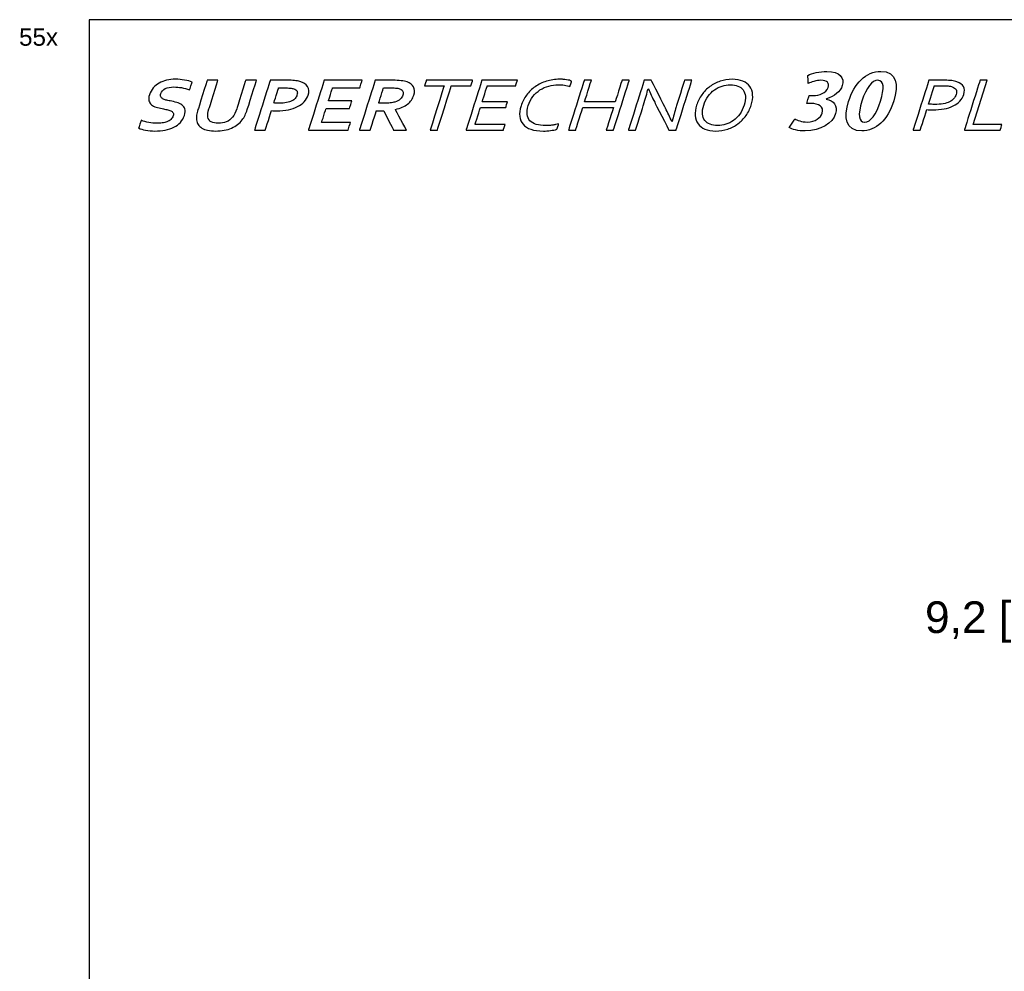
# Model space of a CAD drawing. Header units: inches. Extents: x 15 to 16771, y 14 to 21555.
# Tile 15 of 20: x 15 to 5990, y 15780 to 21555. Entities that reach past the tile are written whole.
import ezdxf

# ---------------------------------------------------------------- set-up
doc = ezdxf.new("R2010")
doc.units = ezdxf.units.IN
doc.header["$MEASUREMENT"] = 0
doc.layers.add('AM_5', color=3, linetype='Continuous', lineweight=25)
doc.layers.add('Layer 1', color=7, linetype='Continuous')
doc.styles.add('Razítko-měřítko', font='isocpeur.ttf')
doc.styles.get("Standard").update_dxf_attribs({"font": 'arial.ttf'})

msp = doc.modelspace()

# ---------------------------------------------------------------- linework, layer by layer
msp.add_lwpolyline([(16771.081, 10004.857), (16771.081, 21554.857), (436.081, 21554.857), (436.081, 10004.857)], close=True)
at = {"layer": 'Layer 1', "color": 253}
for points, knots in [([(4799.657, 21167.805), (4818.111, 21176.228), (4849.257, 21186.889), (4877.578, 21186.889), (4877.578, 21186.889), (4915.723, 21186.889), (4929.072, 21168.735), (4921.286, 21144.01), (4921.286, 21144.01), (4910.582, 21110.012), (4864.336, 21094.639), (4832.197, 21094.639), (4832.197, 21094.639), (4832.197, 21094.639), (4806.049, 21094.639), (4806.049, 21094.639), (4806.049, 21094.639), (4806.049, 21094.639), (4790.87, 21046.427), (4790.87, 21046.427), (4790.87, 21046.427), (4790.87, 21046.427), (4818.648, 21046.427), (4818.648, 21046.427), (4818.648, 21046.427), (4862.777, 21046.427), (4897.255, 21027.887), (4884.849, 20988.483), (4884.849, 20988.483), (4875.805, 20959.748), (4843.108, 20933.786), (4793.537, 20933.786), (4793.537, 20933.786), (4761.934, 20933.786), (4732.061, 20944.447), (4719.441, 20952.791), (4719.441, 20952.791), (4719.441, 20952.791), (4685.114, 20900.867), (4685.114, 20900.867), (4685.114, 20900.867), (4702.16, 20889.277), (4738.325, 20879.546), (4781.911, 20879.546), (4781.911, 20879.546), (4877.792, 20879.546), (4947.698, 20926.829), (4966.088, 20985.237), (4966.088, 20985.237), (4981.124, 21032.985), (4952.917, 21064.509), (4909.917, 21073.311), (4909.917, 21073.311), (4909.917, 21073.311), (4910.211, 21074.24), (4910.211, 21074.24), (4910.211, 21074.24), (4959.96, 21088.612), (4995.074, 21118.821), (5006.528, 21155.214), (5006.528, 21155.214), (5021.171, 21201.725), (4992.178, 21241.129), (4913.178, 21241.129), (4913.178, 21241.129), (4869.055, 21241.129), (4823.309, 21229.074), (4798.27, 21217.026), (4798.27, 21217.026), (4798.27, 21217.026), (4799.657, 21167.805), (4799.657, 21167.805)], [0, 0, 0, 0, 0.05263158, 0.05263158, 0.05263158, 0.05263159, 0.10526316, 0.10526316, 0.10526316, 0.10526317, 0.15789474, 0.15789474, 0.15789474, 0.15789475, 0.21052632, 0.21052632, 0.21052632, 0.21052633, 0.26315789, 0.26315789, 0.26315789, 0.2631579, 0.31578947, 0.31578947, 0.31578947, 0.31578948, 0.36842105, 0.36842105, 0.36842105, 0.36842106, 0.42105263, 0.42105263, 0.42105263, 0.42105264, 0.47368421, 0.47368421, 0.47368421, 0.47368422, 0.52631579, 0.52631579, 0.52631579, 0.5263158, 0.57894737, 0.57894737, 0.57894737, 0.57894738, 0.63157895, 0.63157895, 0.63157895, 0.63157896, 0.68421053, 0.68421053, 0.68421053, 0.68421054, 0.73684211, 0.73684211, 0.73684211, 0.73684212, 0.78947368, 0.78947368, 0.78947368, 0.78947369, 0.84210526, 0.84210526, 0.84210526, 0.84210527, 0.89473684, 0.89473684, 0.89473684, 0.89473685, 1, 1, 1, 1]), ([(5124.575, 20879.546), (5211.204, 20879.546), (5282.74, 20945.834), (5319.298, 21061.957), (5319.298, 21061.957), (5350.021, 21159.54), (5338.117, 21241.129), (5241.141, 21241.129), (5241.141, 21241.129), (5148.534, 21241.129), (5078.572, 21166.025), (5044.938, 21059.175), (5044.938, 21059.175), (5014.064, 20961.135), (5028.693, 20879.546), (5124.575, 20879.546)], [0, 0, 0, 0, 0.2, 0.2, 0.2, 0.20000001, 0.4, 0.4, 0.4, 0.40000001, 0.6, 0.6, 0.6, 0.60000001, 1, 1, 1, 1]), ([(946.558, 20971.724), (948.968, 20979.367), (948.76, 20985.623), (945.793, 20990.342), (945.793, 20990.342), (942.847, 20995.126), (938.078, 20998.994), (931.393, 21002.004), (931.393, 21002.004), (924.743, 21005.093), (916.957, 21007.488), (908.127, 21009.426), (908.127, 21009.426), (899.261, 21011.27), (889.866, 21013.129), (880.07, 21014.91), (880.07, 21014.91), (867.093, 21017.534), (854.795, 21020.551), (843.376, 21024.098), (843.376, 21024.098), (831.965, 21027.658), (822.441, 21032.599), (814.884, 21038.855), (814.884, 21038.855), (807.319, 21045.119), (802.199, 21053.069), (799.611, 21062.736), (799.611, 21062.736), (796.93, 21072.389), (797.909, 21084.444), (802.478, 21098.965), (802.478, 21098.965), (807.512, 21114.96), (815.162, 21128.866), (825.537, 21140.764), (825.537, 21140.764), (835.797, 21152.59), (847.881, 21162.4), (861.595, 21170.208), (861.595, 21170.208), (875.373, 21177.93), (890.359, 21183.721), (906.84, 21187.589), (906.84, 21187.589), (923.213, 21191.45), (940.895, 21193.381), (959.871, 21193.381), (959.871, 21193.381), (978.847, 21193.381), (997.423, 21191.837), (1015.591, 21188.669), (1015.591, 21188.669), (1033.752, 21185.502), (1048.896, 21181.405), (1061.237, 21176.464), (1061.237, 21176.464), (1061.237, 21176.464), (1046.272, 21128.945), (1046.272, 21128.945), (1046.272, 21128.945), (1029.791, 21135.13), (1013.489, 21139.613), (997.38, 21142.387), (997.38, 21142.387), (981.378, 21145.168), (965.834, 21146.556), (950.941, 21146.556), (950.941, 21146.556), (929.512, 21146.556), (911.938, 21143.238), (898.224, 21136.588), (898.224, 21136.588), (884.51, 21129.946), (875.558, 21119.979), (871.376, 21106.694), (871.376, 21106.694), (868.945, 21098.965), (868.859, 21092.63), (871.09, 21087.611), (871.09, 21087.611), (873.349, 21082.663), (877.139, 21078.573), (882.658, 21075.327), (882.658, 21075.327), (888.171, 21072.081), (894.885, 21069.457), (902.786, 21067.441), (902.786, 21067.441), (910.629, 21065.51), (919.052, 21063.737), (928.054, 21062.035), (928.054, 21062.035), (942.275, 21059.326), (955.617, 21056.165), (968.122, 21052.612), (968.122, 21052.612), (980.735, 21049.137), (991.346, 21044.189), (999.976, 21037.847), (999.976, 21037.847), (1008.491, 21031.441), (1014.354, 21023.247), (1017.322, 21013.058), (1017.322, 21013.058), (1020.282, 21002.855), (1019.259, 20989.792), (1014.268, 20973.962), (1014.268, 20973.962), (1009.142, 20957.66), (1001.148, 20943.517), (990.316, 20931.619), (990.316, 20931.619), (979.491, 20919.722), (966.299, 20909.833), (950.769, 20902.026), (950.769, 20902.026), (935.347, 20894.296), (917.729, 20888.505), (897.924, 20884.723), (897.924, 20884.723), (878.025, 20880.933), (857.104, 20879.081), (834.954, 20879.081), (834.954, 20879.081), (815.613, 20879.081), (797.051, 20880.697), (779.37, 20883.943), (779.37, 20883.943), (761.688, 20887.189), (747.595, 20891.751), (736.999, 20897.621), (736.999, 20897.621), (736.999, 20897.621), (751.742, 20944.447), (751.742, 20944.447), (751.742, 20944.447), (767.315, 20937.954), (782.902, 20933.242), (798.682, 20930.304), (798.682, 20930.304), (814.376, 20927.365), (831.171, 20925.907), (848.875, 20925.907), (848.875, 20925.907), (859.135, 20925.907), (869.517, 20926.593), (879.877, 20928.066), (879.877, 20928.066), (890.216, 20929.453), (899.89, 20931.927), (908.885, 20935.409), (908.885, 20935.409), (917.879, 20938.884), (925.723, 20943.596), (932.43, 20949.623), (932.43, 20949.623), (939.108, 20955.572), (943.784, 20962.908), (946.558, 20971.724)], [0, 0, 0, 0, 0.02439024, 0.02439024, 0.02439024, 0.02439025, 0.04878049, 0.04878049, 0.04878049, 0.0487805, 0.07317073, 0.07317073, 0.07317073, 0.07317074, 0.09756098, 0.09756098, 0.09756098, 0.09756099, 0.12195122, 0.12195122, 0.12195122, 0.12195123, 0.14634146, 0.14634146, 0.14634146, 0.14634147, 0.17073171, 0.17073171, 0.17073171, 0.17073172, 0.19512195, 0.19512195, 0.19512195, 0.19512196, 0.2195122, 0.2195122, 0.2195122, 0.21951221, 0.24390244, 0.24390244, 0.24390244, 0.24390245, 0.26829268, 0.26829268, 0.26829268, 0.26829269, 0.29268293, 0.29268293, 0.29268293, 0.29268294, 0.31707317, 0.31707317, 0.31707317, 0.31707318, 0.34146341, 0.34146341, 0.34146341, 0.34146342, 0.36585366, 0.36585366, 0.36585366, 0.36585367, 0.3902439, 0.3902439, 0.3902439, 0.39024391, 0.41463415, 0.41463415, 0.41463415, 0.41463416, 0.43902439, 0.43902439, 0.43902439, 0.4390244, 0.46341463, 0.46341463, 0.46341463, 0.46341464, 0.48780488, 0.48780488, 0.48780488, 0.48780489, 0.51219512, 0.51219512, 0.51219512, 0.51219513, 0.53658537, 0.53658537, 0.53658537, 0.53658538, 0.56097561, 0.56097561, 0.56097561, 0.56097562, 0.58536585, 0.58536585, 0.58536585, 0.58536586, 0.6097561, 0.6097561, 0.6097561, 0.60975611, 0.63414634, 0.63414634, 0.63414634, 0.63414635, 0.65853659, 0.65853659, 0.65853659, 0.6585366, 0.68292683, 0.68292683, 0.68292683, 0.68292684, 0.70731707, 0.70731707, 0.70731707, 0.70731708, 0.73170732, 0.73170732, 0.73170732, 0.73170733, 0.75609756, 0.75609756, 0.75609756, 0.75609757, 0.7804878, 0.7804878, 0.7804878, 0.78048781, 0.80487805, 0.80487805, 0.80487805, 0.80487806, 0.82926829, 0.82926829, 0.82926829, 0.8292683, 0.85365854, 0.85365854, 0.85365854, 0.85365855, 0.87804878, 0.87804878, 0.87804878, 0.87804879, 0.90243902, 0.90243902, 0.90243902, 0.90243903, 0.92682927, 0.92682927, 0.92682927, 0.92682928, 0.95121951, 0.95121951, 0.95121951, 0.95121952, 1, 1, 1, 1]), ([(1204.587, 20879.081), (1185.976, 20879.081), (1169.659, 20880.626), (1155.746, 20883.722), (1155.746, 20883.722), (1141.824, 20886.803), (1130.163, 20891.286), (1120.639, 20897.085), (1120.639, 20897.085), (1111.108, 20902.876), (1103.629, 20909.984), (1098.267, 20918.328), (1098.267, 20918.328), (1092.911, 20926.679), (1089.551, 20936.181), (1088.042, 20946.684), (1088.042, 20946.684), (1086.812, 20955.186), (1086.941, 20964.531), (1088.514, 20974.734), (1088.514, 20974.734), (1090.03, 20985.008), (1092.804, 20996.441), (1096.794, 21009.111), (1096.794, 21009.111), (1096.794, 21009.111), (1152.914, 21187.353), (1152.914, 21187.353), (1152.914, 21187.353), (1152.914, 21187.353), (1218.294, 21187.353), (1218.294, 21187.353), (1218.294, 21187.353), (1218.294, 21187.353), (1163.754, 21014.13), (1163.754, 21014.13), (1163.754, 21014.13), (1157.018, 20992.73), (1154.737, 20975.971), (1156.932, 20963.916), (1156.932, 20963.916), (1159.506, 20950.467), (1166.27, 20940.814), (1177.296, 20934.858), (1177.296, 20934.858), (1188.314, 20928.917), (1202.621, 20925.907), (1220.146, 20925.907), (1220.146, 20925.907), (1237.67, 20925.907), (1253.872, 20928.917), (1268.637, 20934.858), (1268.637, 20934.858), (1283.402, 20940.814), (1296.257, 20950.467), (1307.297, 20963.916), (1307.297, 20963.916), (1317.085, 20975.971), (1325.358, 20992.73), (1332.093, 21014.13), (1332.093, 21014.13), (1332.093, 21014.13), (1386.633, 21187.353), (1386.633, 21187.353), (1386.633, 21187.353), (1386.633, 21187.353), (1452.006, 21187.353), (1452.006, 21187.353), (1452.006, 21187.353), (1452.006, 21187.353), (1395.893, 21009.111), (1395.893, 21009.111), (1395.893, 21009.111), (1391.903, 20996.441), (1387.484, 20985.008), (1382.515, 20974.734), (1382.515, 20974.734), (1377.674, 20964.531), (1371.919, 20955.186), (1365.333, 20946.684), (1365.333, 20946.684), (1357.218, 20936.181), (1347.78, 20926.679), (1337.07, 20918.328), (1337.07, 20918.328), (1326.452, 20909.984), (1314.318, 20902.876), (1300.876, 20897.085), (1300.876, 20897.085), (1287.427, 20891.286), (1272.662, 20886.803), (1256.618, 20883.722), (1256.618, 20883.722), (1240.573, 20880.626), (1223.206, 20879.081), (1204.587, 20879.081)], [0, 0, 0, 0, 0.04, 0.04, 0.04, 0.04000001, 0.08, 0.08, 0.08, 0.08000001, 0.12, 0.12, 0.12, 0.12000001, 0.16, 0.16, 0.16, 0.16000001, 0.2, 0.2, 0.2, 0.20000001, 0.24, 0.24, 0.24, 0.24000001, 0.28, 0.28, 0.28, 0.28000001, 0.32, 0.32, 0.32, 0.32000001, 0.36, 0.36, 0.36, 0.36000001, 0.4, 0.4, 0.4, 0.40000001, 0.44, 0.44, 0.44, 0.44000001, 0.48, 0.48, 0.48, 0.48000001, 0.52, 0.52, 0.52, 0.52000001, 0.56, 0.56, 0.56, 0.56000001, 0.6, 0.6, 0.6, 0.60000001, 0.64, 0.64, 0.64, 0.64000001, 0.68, 0.68, 0.68, 0.68000001, 0.72, 0.72, 0.72, 0.72000001, 0.76, 0.76, 0.76, 0.76000001, 0.8, 0.8, 0.8, 0.80000001, 0.84, 0.84, 0.84, 0.84000001, 0.88, 0.88, 0.88, 0.88000001, 0.92, 0.92, 0.92, 0.92000001, 1, 1, 1, 1]), ([(1575.672, 21001.933), (1569.866, 21001.933), (1564.075, 21002.004), (1558.498, 21002.154), (1558.498, 21002.154), (1552.828, 21002.319), (1547.658, 21002.619), (1542.811, 21003.084), (1542.811, 21003.084), (1542.811, 21003.084), (1505.524, 20884.644), (1505.524, 20884.644), (1505.524, 20884.644), (1505.524, 20884.644), (1440.144, 20884.644), (1440.144, 20884.644), (1440.144, 20884.644), (1440.144, 20884.644), (1535.446, 21187.353), (1535.446, 21187.353), (1535.446, 21187.353), (1535.446, 21187.353), (1638.235, 21187.353), (1638.235, 21187.353), (1638.235, 21187.353), (1655.395, 21187.353), (1670.274, 21186.739), (1682.751, 21185.423), (1682.751, 21185.423), (1695.163, 21184.186), (1706.088, 21182.256), (1715.369, 21179.71), (1715.369, 21179.71), (1737.705, 21173.368), (1753.221, 21163.251), (1762.008, 21149.344), (1762.008, 21149.344), (1770.817, 21135.516), (1771.811, 21117.898), (1765.054, 21096.42), (1765.054, 21096.42), (1760.457, 21081.819), (1752.778, 21068.678), (1742.024, 21057.016), (1742.024, 21057.016), (1731.235, 21045.269), (1717.685, 21035.387), (1701.512, 21027.272), (1701.512, 21027.272), (1685.317, 21019.078), (1666.634, 21012.822), (1645.571, 21008.489), (1645.571, 21008.489), (1624.478, 21004.092), (1601.191, 21001.933), (1575.672, 21001.933)], [0, 0, 0, 0, 0.06666667, 0.06666667, 0.06666667, 0.06666668, 0.13333333, 0.13333333, 0.13333333, 0.13333334, 0.2, 0.2, 0.2, 0.20000001, 0.26666667, 0.26666667, 0.26666667, 0.26666668, 0.33333333, 0.33333333, 0.33333333, 0.33333334, 0.4, 0.4, 0.4, 0.40000001, 0.46666667, 0.46666667, 0.46666667, 0.46666668, 0.53333333, 0.53333333, 0.53333333, 0.53333334, 0.6, 0.6, 0.6, 0.60000001, 0.66666667, 0.66666667, 0.66666667, 0.66666668, 0.73333333, 0.73333333, 0.73333333, 0.73333334, 0.8, 0.8, 0.8, 0.80000001, 0.86666667, 0.86666667, 0.86666667, 0.86666668, 1, 1, 1, 1]), ([(1847.351, 20930.997), (1847.351, 20930.997), (2022.404, 20930.997), (2022.404, 20930.997), (2022.404, 20930.997), (2022.404, 20930.997), (2007.811, 20884.644), (2007.811, 20884.644), (2007.811, 20884.644), (2007.811, 20884.644), (1767.378, 20884.644), (1767.378, 20884.644), (1767.378, 20884.644), (1767.378, 20884.644), (1862.68, 21187.353), (1862.68, 21187.353), (1862.68, 21187.353), (1862.68, 21187.353), (2093.489, 21187.353), (2093.489, 21187.353), (2093.489, 21187.353), (2093.489, 21187.353), (2078.896, 21141), (2078.896, 21141), (2078.896, 21141), (2078.896, 21141), (1913.467, 21141), (1913.467, 21141), (1913.467, 21141), (1913.467, 21141), (1888.799, 21062.65), (1888.799, 21062.65), (1888.799, 21062.65), (1888.799, 21062.65), (2030.891, 21062.65), (2030.891, 21062.65), (2030.891, 21062.65), (2030.891, 21062.65), (2016.298, 21016.297), (2016.298, 21016.297), (2016.298, 21016.297), (2016.298, 21016.297), (1874.206, 21016.297), (1874.206, 21016.297), (1874.206, 21016.297), (1874.206, 21016.297), (1847.351, 20930.997), (1847.351, 20930.997)], [0, 0, 0, 0, 0.07692308, 0.07692308, 0.07692308, 0.07692309, 0.15384615, 0.15384615, 0.15384615, 0.15384616, 0.23076923, 0.23076923, 0.23076923, 0.23076924, 0.30769231, 0.30769231, 0.30769231, 0.30769232, 0.38461538, 0.38461538, 0.38461538, 0.38461539, 0.46153846, 0.46153846, 0.46153846, 0.46153847, 0.53846154, 0.53846154, 0.53846154, 0.53846155, 0.61538462, 0.61538462, 0.61538462, 0.61538463, 0.69230769, 0.69230769, 0.69230769, 0.6923077, 0.76923077, 0.76923077, 0.76923077, 0.76923078, 0.84615385, 0.84615385, 0.84615385, 0.84615386, 1, 1, 1, 1]), ([(2406.538, 21096.42), (2399.903, 21075.327), (2387.383, 21057.481), (2369.022, 21042.716), (2369.022, 21042.716), (2350.689, 21028.044), (2326.015, 21017.148), (2294.991, 21010.041), (2294.991, 21010.041), (2294.991, 21010.041), (2294.726, 21009.19), (2294.726, 21009.19), (2294.726, 21009.19), (2294.726, 21009.19), (2362.201, 20884.644), (2362.201, 20884.644), (2362.201, 20884.644), (2362.201, 20884.644), (2283.751, 20884.644), (2283.751, 20884.644), (2283.751, 20884.644), (2283.751, 20884.644), (2223.798, 21001.933), (2223.798, 21001.933), (2223.798, 21001.933), (2223.798, 21001.933), (2179.032, 21001.933), (2179.032, 21001.933), (2179.032, 21001.933), (2179.032, 21001.933), (2142.109, 20884.644), (2142.109, 20884.644), (2142.109, 20884.644), (2142.109, 20884.644), (2076.73, 20884.644), (2076.73, 20884.644), (2076.73, 20884.644), (2076.73, 20884.644), (2172.032, 21187.353), (2172.032, 21187.353), (2172.032, 21187.353), (2172.032, 21187.353), (2280.176, 21187.353), (2280.176, 21187.353), (2280.176, 21187.353), (2298.158, 21187.353), (2314.503, 21186.503), (2329.382, 21184.729), (2329.382, 21184.729), (2344.283, 21183.028), (2356.624, 21180.397), (2366.512, 21176.922), (2366.512, 21176.922), (2385.274, 21170.208), (2398.258, 21160.083), (2405.423, 21146.792), (2405.423, 21146.792), (2412.558, 21133.428), (2412.916, 21116.661), (2406.538, 21096.42)], [0, 0, 0, 0, 0.0625, 0.0625, 0.0625, 0.06250001, 0.125, 0.125, 0.125, 0.12500001, 0.1875, 0.1875, 0.1875, 0.18750001, 0.25, 0.25, 0.25, 0.25000001, 0.3125, 0.3125, 0.3125, 0.31250001, 0.375, 0.375, 0.375, 0.37500001, 0.4375, 0.4375, 0.4375, 0.43750001, 0.5, 0.5, 0.5, 0.50000001, 0.5625, 0.5625, 0.5625, 0.56250001, 0.625, 0.625, 0.625, 0.62500001, 0.6875, 0.6875, 0.6875, 0.68750001, 0.75, 0.75, 0.75, 0.75000001, 0.8125, 0.8125, 0.8125, 0.81250001, 0.875, 0.875, 0.875, 0.87500001, 1, 1, 1, 1]), ([(5142.207, 20933.786), (5106.249, 20933.786), (5099.829, 20977.429), (5126.005, 21060.563), (5126.005, 21060.563), (5152.324, 21144.167), (5188.11, 21186.889), (5222.98, 21186.889), (5222.98, 21186.889), (5261.111, 21186.889), (5263.235, 21139.992), (5238.231, 21060.563), (5238.231, 21060.563), (5212.348, 20978.366), (5179.794, 20933.786), (5142.75, 20933.786), (5142.75, 20933.786), (5142.75, 20933.786), (5142.207, 20933.786), (5142.207, 20933.786)], [0, 0, 0, 0, 0.16666667, 0.16666667, 0.16666667, 0.16666668, 0.33333333, 0.33333333, 0.33333333, 0.33333334, 0.5, 0.5, 0.5, 0.50000001, 0.66666667, 0.66666667, 0.66666667, 0.66666668, 1, 1, 1, 1]), ([(1557.475, 21049.673), (1561.058, 21049.208), (1565.655, 21048.822), (1571.296, 21048.586), (1571.296, 21048.586), (1577.038, 21048.365), (1583.008, 21048.286), (1589.186, 21048.286), (1589.186, 21048.286), (1606.703, 21048.286), (1621.804, 21049.523), (1634.367, 21051.911), (1634.367, 21051.911), (1647.008, 21054.306), (1657.59, 21057.631), (1666.22, 21061.957), (1666.22, 21061.957), (1674.843, 21066.283), (1681.649, 21071.466), (1686.747, 21077.572), (1686.747, 21077.572), (1691.845, 21083.664), (1695.578, 21090.314), (1697.866, 21097.578), (1697.866, 21097.578), (1700.661, 21106.458), (1700.733, 21114.188), (1697.959, 21120.68), (1697.959, 21120.68), (1695.192, 21127.165), (1688.513, 21132.191), (1677.76, 21135.816), (1677.76, 21135.816), (1672.147, 21137.597), (1664.926, 21138.912), (1656.024, 21139.763), (1656.024, 21139.763), (1647.215, 21140.614), (1636.168, 21141), (1622.912, 21141), (1622.912, 21141), (1622.912, 21141), (1586.233, 21141), (1586.233, 21141), (1586.233, 21141), (1586.233, 21141), (1557.475, 21049.673), (1557.475, 21049.673)], [0, 0, 0, 0, 0.07692308, 0.07692308, 0.07692308, 0.07692309, 0.15384615, 0.15384615, 0.15384615, 0.15384616, 0.23076923, 0.23076923, 0.23076923, 0.23076924, 0.30769231, 0.30769231, 0.30769231, 0.30769232, 0.38461538, 0.38461538, 0.38461538, 0.38461539, 0.46153846, 0.46153846, 0.46153846, 0.46153847, 0.53846154, 0.53846154, 0.53846154, 0.53846155, 0.61538462, 0.61538462, 0.61538462, 0.61538463, 0.69230769, 0.69230769, 0.69230769, 0.6923077, 0.76923077, 0.76923077, 0.76923077, 0.76923078, 0.84615385, 0.84615385, 0.84615385, 0.84615386, 1, 1, 1, 1]), ([(2225.679, 21048.286), (2240.572, 21048.286), (2253.363, 21048.822), (2264.081, 21049.988), (2264.081, 21049.988), (2274.792, 21051.146), (2283.958, 21052.841), (2291.738, 21055.078), (2291.738, 21055.078), (2306.123, 21059.254), (2317.034, 21065.046), (2324.427, 21072.389), (2324.427, 21072.389), (2331.713, 21079.653), (2336.904, 21088.076), (2339.893, 21097.578), (2339.893, 21097.578), (2342.452, 21105.693), (2342.738, 21112.951), (2340.715, 21119.207), (2340.715, 21119.207), (2338.684, 21125.463), (2333.508, 21130.332), (2325.114, 21133.964), (2325.114, 21133.964), (2319.715, 21136.438), (2312.444, 21138.14), (2303.456, 21139.298), (2303.456, 21139.298), (2294.469, 21140.457), (2283.015, 21141), (2269.208, 21141), (2269.208, 21141), (2269.208, 21141), (2222.819, 21141), (2222.819, 21141), (2222.819, 21141), (2222.819, 21141), (2193.625, 21048.286), (2193.625, 21048.286), (2193.625, 21048.286), (2193.625, 21048.286), (2225.679, 21048.286), (2225.679, 21048.286)], [0, 0, 0, 0, 0.08333333, 0.08333333, 0.08333333, 0.08333334, 0.16666667, 0.16666667, 0.16666667, 0.16666668, 0.25, 0.25, 0.25, 0.25000001, 0.33333333, 0.33333333, 0.33333333, 0.33333334, 0.41666667, 0.41666667, 0.41666667, 0.41666668, 0.5, 0.5, 0.5, 0.50000001, 0.58333333, 0.58333333, 0.58333333, 0.58333334, 0.66666667, 0.66666667, 0.66666667, 0.66666668, 0.75, 0.75, 0.75, 0.75000001, 0.83333333, 0.83333333, 0.83333333, 0.83333334, 1, 1, 1, 1])]:
    msp.add_open_spline(points, degree=3, knots=knots, dxfattribs=at)
at = {"layer": 'Layer 1', "color": 7}
for points, knots in [([(2549.602, 20884.644), (2549.602, 20884.644), (2506.03, 20884.644), (2506.03, 20884.644), (2506.03, 20884.644), (2506.03, 20884.644), (2590.822, 21153.977), (2590.822, 21153.977), (2590.822, 21153.977), (2590.822, 21153.977), (2471.875, 21153.977), (2471.875, 21153.977), (2471.875, 21153.977), (2471.875, 21153.977), (2482.385, 21187.353), (2482.385, 21187.353), (2482.385, 21187.353), (2482.385, 21187.353), (2763.859, 21187.353), (2763.859, 21187.353), (2763.859, 21187.353), (2763.859, 21187.353), (2753.349, 21153.977), (2753.349, 21153.977), (2753.349, 21153.977), (2753.349, 21153.977), (2634.401, 21153.977), (2634.401, 21153.977), (2634.401, 21153.977), (2634.401, 21153.977), (2549.602, 20884.644), (2549.602, 20884.644)], [0, 0, 0, 0, 0.11111111, 0.11111111, 0.11111111, 0.11111112, 0.22222222, 0.22222222, 0.22222222, 0.22222223, 0.33333333, 0.33333333, 0.33333333, 0.33333334, 0.44444444, 0.44444444, 0.44444444, 0.44444445, 0.55555556, 0.55555556, 0.55555556, 0.55555557, 0.66666667, 0.66666667, 0.66666667, 0.66666668, 0.77777778, 0.77777778, 0.77777778, 0.77777779, 1, 1, 1, 1]), ([(2778.123, 20918.02), (2778.123, 20918.02), (2960.627, 20918.02), (2960.627, 20918.02), (2960.627, 20918.02), (2960.627, 20918.02), (2950.117, 20884.644), (2950.117, 20884.644), (2950.117, 20884.644), (2950.117, 20884.644), (2724.027, 20884.644), (2724.027, 20884.644), (2724.027, 20884.644), (2724.027, 20884.644), (2819.336, 21187.353), (2819.336, 21187.353), (2819.336, 21187.353), (2819.336, 21187.353), (3035.523, 21187.353), (3035.523, 21187.353), (3035.523, 21187.353), (3035.523, 21187.353), (3025.02, 21153.977), (3025.02, 21153.977), (3025.02, 21153.977), (3025.02, 21153.977), (2852.412, 21153.977), (2852.412, 21153.977), (2852.412, 21153.977), (2852.412, 21153.977), (2821.617, 21056.165), (2821.617, 21056.165), (2821.617, 21056.165), (2821.617, 21056.165), (2975.156, 21056.165), (2975.156, 21056.165), (2975.156, 21056.165), (2975.156, 21056.165), (2964.645, 21022.789), (2964.645, 21022.789), (2964.645, 21022.789), (2964.645, 21022.789), (2811.106, 21022.789), (2811.106, 21022.789), (2811.106, 21022.789), (2811.106, 21022.789), (2778.123, 20918.02), (2778.123, 20918.02)], [0, 0, 0, 0, 0.07692308, 0.07692308, 0.07692308, 0.07692309, 0.15384615, 0.15384615, 0.15384615, 0.15384616, 0.23076923, 0.23076923, 0.23076923, 0.23076924, 0.30769231, 0.30769231, 0.30769231, 0.30769232, 0.38461538, 0.38461538, 0.38461538, 0.38461539, 0.46153846, 0.46153846, 0.46153846, 0.46153847, 0.53846154, 0.53846154, 0.53846154, 0.53846155, 0.61538462, 0.61538462, 0.61538462, 0.61538463, 0.69230769, 0.69230769, 0.69230769, 0.6923077, 0.76923077, 0.76923077, 0.76923077, 0.76923078, 0.84615385, 0.84615385, 0.84615385, 0.84615386, 1, 1, 1, 1]), ([(3283.571, 21160.469), (3263.594, 21160.469), (3244.125, 21157.76), (3225.106, 21152.433), (3225.106, 21152.433), (3206.087, 21147.106), (3188.483, 21139.062), (3172.353, 21128.48), (3172.353, 21128.48), (3156.273, 21117.82), (3142.044, 21104.607), (3129.718, 21088.848), (3129.718, 21088.848), (3117.405, 21073.089), (3107.896, 21054.692), (3101.303, 21033.764), (3101.303, 21033.764), (3094.733, 21012.893), (3092.516, 20994.897), (3094.482, 20979.517), (3094.482, 20979.517), (3096.477, 20964.223), (3102.204, 20951.554), (3111.578, 20941.515), (3111.578, 20941.515), (3121.037, 20931.462), (3133.772, 20924.048), (3149.966, 20919.257), (3149.966, 20919.257), (3166.132, 20914.388), (3185.087, 20911.993), (3206.795, 20911.993), (3206.795, 20911.993), (3212.779, 20911.993), (3219.121, 20912.229), (3225.921, 20912.765), (3225.921, 20912.765), (3232.692, 20913.23), (3239.656, 20914.002), (3246.67, 20914.931), (3246.67, 20914.931), (3253.677, 20915.854), (3260.555, 20916.94), (3267.391, 20918.177), (3267.391, 20918.177), (3274.133, 20919.414), (3280.268, 20920.723), (3285.723, 20922.196), (3285.723, 20922.196), (3285.723, 20922.196), (3275.556, 20889.899), (3275.556, 20889.899), (3275.556, 20889.899), (3264.023, 20886.417), (3251.032, 20883.793), (3236.624, 20881.863), (3236.624, 20881.863), (3222.146, 20880.011), (3207.688, 20879.081), (3193.159, 20879.081), (3193.159, 20879.081), (3163.558, 20879.081), (3138.319, 20882.556), (3117.655, 20889.592), (3117.655, 20889.592), (3096.992, 20896.62), (3081.012, 20906.737), (3069.622, 20919.872), (3069.622, 20919.872), (3058.232, 20933.007), (3051.554, 20949.008), (3049.523, 20967.927), (3049.523, 20967.927), (3047.514, 20986.939), (3050.281, 21008.418), (3057.824, 21032.363), (3057.824, 21032.363), (3065.239, 21055.929), (3076.236, 21077.572), (3090.9, 21097.342), (3090.9, 21097.342), (3105.572, 21117.119), (3123.097, 21134.122), (3143.46, 21148.336), (3143.46, 21148.336), (3163.802, 21162.479), (3186.553, 21173.604), (3211.642, 21181.483), (3211.642, 21181.483), (3236.846, 21189.441), (3263.508, 21193.381), (3291.658, 21193.381), (3291.658, 21193.381), (3299.101, 21193.381), (3306.48, 21193.145), (3313.573, 21192.609), (3313.573, 21192.609), (3320.665, 21192.065), (3327.415, 21191.3), (3333.75, 21190.364), (3333.75, 21190.364), (3340.056, 21189.363), (3345.869, 21188.204), (3351.182, 21186.889), (3351.182, 21186.889), (3356.365, 21185.502), (3360.827, 21184.107), (3364.459, 21182.642), (3364.459, 21182.642), (3364.459, 21182.642), (3354.263, 21150.266), (3354.263, 21150.266), (3354.263, 21150.266), (3344.361, 21153.126), (3333.328, 21155.6), (3321.23, 21157.531), (3321.23, 21157.531), (3309.04, 21159.468), (3296.548, 21160.469), (3283.571, 21160.469)], [0, 0, 0, 0, 0.03225806, 0.03225806, 0.03225806, 0.03225807, 0.06451613, 0.06451613, 0.06451613, 0.06451614, 0.09677419, 0.09677419, 0.09677419, 0.0967742, 0.12903226, 0.12903226, 0.12903226, 0.12903227, 0.16129032, 0.16129032, 0.16129032, 0.16129033, 0.19354839, 0.19354839, 0.19354839, 0.1935484, 0.22580645, 0.22580645, 0.22580645, 0.22580646, 0.25806452, 0.25806452, 0.25806452, 0.25806453, 0.29032258, 0.29032258, 0.29032258, 0.29032259, 0.32258065, 0.32258065, 0.32258065, 0.32258066, 0.35483871, 0.35483871, 0.35483871, 0.35483872, 0.38709677, 0.38709677, 0.38709677, 0.38709678, 0.41935484, 0.41935484, 0.41935484, 0.41935485, 0.4516129, 0.4516129, 0.4516129, 0.45161291, 0.48387097, 0.48387097, 0.48387097, 0.48387098, 0.51612903, 0.51612903, 0.51612903, 0.51612904, 0.5483871, 0.5483871, 0.5483871, 0.54838711, 0.58064516, 0.58064516, 0.58064516, 0.58064517, 0.61290323, 0.61290323, 0.61290323, 0.61290324, 0.64516129, 0.64516129, 0.64516129, 0.6451613, 0.67741935, 0.67741935, 0.67741935, 0.67741936, 0.70967742, 0.70967742, 0.70967742, 0.70967743, 0.74193548, 0.74193548, 0.74193548, 0.74193549, 0.77419355, 0.77419355, 0.77419355, 0.77419356, 0.80645161, 0.80645161, 0.80645161, 0.80645162, 0.83870968, 0.83870968, 0.83870968, 0.83870969, 0.87096774, 0.87096774, 0.87096774, 0.87096775, 0.90322581, 0.90322581, 0.90322581, 0.90322582, 0.93548387, 0.93548387, 0.93548387, 0.93548388, 1, 1, 1, 1]), ([(3443.045, 21056.165), (3443.045, 21056.165), (3628.816, 21056.165), (3628.816, 21056.165), (3628.816, 21056.165), (3628.816, 21056.165), (3670.115, 21187.353), (3670.115, 21187.353), (3670.115, 21187.353), (3670.115, 21187.353), (3713.701, 21187.353), (3713.701, 21187.353), (3713.701, 21187.353), (3713.701, 21187.353), (3618.399, 20884.644), (3618.399, 20884.644), (3618.399, 20884.644), (3618.399, 20884.644), (3574.812, 20884.644), (3574.812, 20884.644), (3574.812, 20884.644), (3574.812, 20884.644), (3618.306, 21022.789), (3618.306, 21022.789), (3618.306, 21022.789), (3618.306, 21022.789), (3432.534, 21022.789), (3432.534, 21022.789), (3432.534, 21022.789), (3432.534, 21022.789), (3389.041, 20884.644), (3389.041, 20884.644), (3389.041, 20884.644), (3389.041, 20884.644), (3345.454, 20884.644), (3345.454, 20884.644), (3345.454, 20884.644), (3345.454, 20884.644), (3440.757, 21187.353), (3440.757, 21187.353), (3440.757, 21187.353), (3440.757, 21187.353), (3484.343, 21187.353), (3484.343, 21187.353), (3484.343, 21187.353), (3484.343, 21187.353), (3443.045, 21056.165), (3443.045, 21056.165)], [0, 0, 0, 0, 0.07692308, 0.07692308, 0.07692308, 0.07692309, 0.15384615, 0.15384615, 0.15384615, 0.15384616, 0.23076923, 0.23076923, 0.23076923, 0.23076924, 0.30769231, 0.30769231, 0.30769231, 0.30769232, 0.38461538, 0.38461538, 0.38461538, 0.38461539, 0.46153846, 0.46153846, 0.46153846, 0.46153847, 0.53846154, 0.53846154, 0.53846154, 0.53846155, 0.61538462, 0.61538462, 0.61538462, 0.61538463, 0.69230769, 0.69230769, 0.69230769, 0.6923077, 0.76923077, 0.76923077, 0.76923077, 0.76923078, 0.84615385, 0.84615385, 0.84615385, 0.84615386, 1, 1, 1, 1]), ([(3933.964, 21018.613), (3947.341, 20991.88), (3960.226, 20964.452), (3972.681, 20936.253), (3972.681, 20936.253), (3972.681, 20936.253), (3974.225, 20936.253), (3974.225, 20936.253), (3974.225, 20936.253), (3981.197, 20965.618), (3989.484, 20995.662), (3999.115, 21026.264), (3999.115, 21026.264), (3999.115, 21026.264), (4049.83, 21187.353), (4049.83, 21187.353), (4049.83, 21187.353), (4049.83, 21187.353), (4093.688, 21187.353), (4093.688, 21187.353), (4093.688, 21187.353), (4093.688, 21187.353), (3998.378, 20884.644), (3998.378, 20884.644), (3998.378, 20884.644), (3998.378, 20884.644), (3954.806, 20884.644), (3954.806, 20884.644), (3954.806, 20884.644), (3954.806, 20884.644), (3868.463, 21053.384), (3868.463, 21053.384), (3868.463, 21053.384), (3853.662, 21082.82), (3840.785, 21110.248), (3829.924, 21135.745), (3829.924, 21135.745), (3829.924, 21135.745), (3828.294, 21135.745), (3828.294, 21135.745), (3828.294, 21135.745), (3821.873, 21108.167), (3812.914, 21075.949), (3801.338, 21039.17), (3801.338, 21039.17), (3801.338, 21039.17), (3752.683, 20884.644), (3752.683, 20884.644), (3752.683, 20884.644), (3752.683, 20884.644), (3709.103, 20884.644), (3709.103, 20884.644), (3709.103, 20884.644), (3709.103, 20884.644), (3804.406, 21187.353), (3804.406, 21187.353), (3804.406, 21187.353), (3804.406, 21187.353), (3847.449, 21187.353), (3847.449, 21187.353), (3847.449, 21187.353), (3847.449, 21187.353), (3933.964, 21018.613), (3933.964, 21018.613)], [0, 0, 0, 0, 0.05882353, 0.05882353, 0.05882353, 0.05882354, 0.11764706, 0.11764706, 0.11764706, 0.11764707, 0.17647059, 0.17647059, 0.17647059, 0.1764706, 0.23529412, 0.23529412, 0.23529412, 0.23529413, 0.29411765, 0.29411765, 0.29411765, 0.29411766, 0.35294118, 0.35294118, 0.35294118, 0.35294119, 0.41176471, 0.41176471, 0.41176471, 0.41176472, 0.47058824, 0.47058824, 0.47058824, 0.47058825, 0.52941176, 0.52941176, 0.52941176, 0.52941177, 0.58823529, 0.58823529, 0.58823529, 0.5882353, 0.64705882, 0.64705882, 0.64705882, 0.64705883, 0.70588235, 0.70588235, 0.70588235, 0.70588236, 0.76470588, 0.76470588, 0.76470588, 0.76470589, 0.82352941, 0.82352941, 0.82352941, 0.82352942, 0.88235294, 0.88235294, 0.88235294, 0.88235295, 1, 1, 1, 1]), ([(4454.269, 21036.002), (4447.048, 21013.058), (4436.523, 20992.037), (4422.752, 20972.796), (4422.752, 20972.796), (4408.996, 20953.641), (4392.715, 20937.103), (4373.918, 20923.275), (4373.918, 20923.275), (4355.113, 20909.369), (4334.364, 20898.551), (4311.655, 20890.75), (4311.655, 20890.75), (4288.861, 20882.942), (4264.944, 20879.081), (4239.791, 20879.081), (4239.791, 20879.081), (4213.729, 20879.081), (4191.707, 20882.942), (4173.553, 20890.75), (4173.553, 20890.75), (4155.492, 20898.551), (4141.457, 20909.369), (4131.583, 20923.275), (4131.583, 20923.275), (4121.68, 20937.103), (4115.989, 20953.641), (4114.487, 20972.796), (4114.487, 20972.796), (4113.007, 20992.037), (4115.81, 21013.058), (4123.031, 21036.002), (4123.031, 21036.002), (4130.31, 21059.104), (4140.878, 21080.268), (4154.742, 21099.509), (4154.742, 21099.509), (4168.605, 21118.742), (4184.915, 21135.352), (4203.648, 21149.265), (4203.648, 21149.265), (4222.338, 21163.094), (4243.094, 21173.911), (4265.974, 21181.712), (4265.974, 21181.712), (4288.775, 21189.513), (4312.871, 21193.381), (4338.203, 21193.381), (4338.203, 21193.381), (4364.079, 21193.381), (4386.015, 21189.513), (4403.991, 21181.712), (4403.991, 21181.712), (4422.051, 21173.911), (4435.994, 21163.094), (4445.89, 21149.265), (4445.89, 21149.265), (4455.764, 21135.352), (4461.434, 21118.742), (4462.914, 21099.509), (4462.914, 21099.509), (4464.394, 21080.268), (4461.541, 21059.104), (4454.269, 21036.002)], [0, 0, 0, 0, 0.05882353, 0.05882353, 0.05882353, 0.05882354, 0.11764706, 0.11764706, 0.11764706, 0.11764707, 0.17647059, 0.17647059, 0.17647059, 0.1764706, 0.23529412, 0.23529412, 0.23529412, 0.23529413, 0.29411765, 0.29411765, 0.29411765, 0.29411766, 0.35294118, 0.35294118, 0.35294118, 0.35294119, 0.41176471, 0.41176471, 0.41176471, 0.41176472, 0.47058824, 0.47058824, 0.47058824, 0.47058825, 0.52941176, 0.52941176, 0.52941176, 0.52941177, 0.58823529, 0.58823529, 0.58823529, 0.5882353, 0.64705882, 0.64705882, 0.64705882, 0.64705883, 0.70588235, 0.70588235, 0.70588235, 0.70588236, 0.76470588, 0.76470588, 0.76470588, 0.76470589, 0.82352941, 0.82352941, 0.82352941, 0.82352942, 0.88235294, 0.88235294, 0.88235294, 0.88235295, 1, 1, 1, 1]), ([(4411.226, 21036.002), (4417.647, 21056.394), (4420.121, 21074.326), (4418.741, 21089.849), (4418.741, 21089.849), (4417.368, 21105.379), (4412.828, 21118.356), (4405.12, 21128.788), (4405.12, 21128.788), (4397.334, 21139.22), (4386.831, 21147.106), (4373.524, 21152.433), (4373.524, 21152.433), (4360.304, 21157.76), (4345.089, 21160.469), (4327.843, 21160.469), (4327.843, 21160.469), (4310.683, 21160.469), (4293.659, 21157.76), (4277.099, 21152.433), (4277.099, 21152.433), (4260.44, 21147.106), (4244.967, 21139.22), (4230.603, 21128.788), (4230.603, 21128.788), (4216.339, 21118.356), (4203.626, 21105.379), (4192.472, 21089.849), (4192.472, 21089.849), (4181.318, 21074.326), (4172.495, 21056.394), (4166.074, 21036.002), (4166.074, 21036.002), (4159.654, 21015.603), (4157.208, 20997.757), (4158.674, 20982.227), (4158.674, 20982.227), (4160.168, 20966.776), (4164.823, 20953.87), (4172.524, 20943.438), (4172.524, 20943.438), (4180.324, 20933.007), (4190.842, 20925.206), (4204.169, 20919.951), (4204.169, 20919.951), (4217.39, 20914.617), (4232.719, 20911.993), (4250.151, 20911.993), (4250.151, 20911.993), (4267.311, 20911.993), (4284.207, 20914.617), (4300.602, 20919.951), (4300.602, 20919.951), (4317.054, 20925.206), (4332.412, 20933.007), (4346.762, 20943.438), (4346.762, 20943.438), (4361.033, 20953.87), (4373.732, 20966.776), (4384.857, 20982.227), (4384.857, 20982.227), (4396.018, 20997.757), (4404.806, 21015.603), (4411.226, 21036.002)], [0, 0, 0, 0, 0.05882353, 0.05882353, 0.05882353, 0.05882354, 0.11764706, 0.11764706, 0.11764706, 0.11764707, 0.17647059, 0.17647059, 0.17647059, 0.1764706, 0.23529412, 0.23529412, 0.23529412, 0.23529413, 0.29411765, 0.29411765, 0.29411765, 0.29411766, 0.35294118, 0.35294118, 0.35294118, 0.35294119, 0.41176471, 0.41176471, 0.41176471, 0.41176472, 0.47058824, 0.47058824, 0.47058824, 0.47058825, 0.52941176, 0.52941176, 0.52941176, 0.52941177, 0.58823529, 0.58823529, 0.58823529, 0.5882353, 0.64705882, 0.64705882, 0.64705882, 0.64705883, 0.70588235, 0.70588235, 0.70588235, 0.70588236, 0.76470588, 0.76470588, 0.76470588, 0.76470589, 0.82352941, 0.82352941, 0.82352941, 0.82352942, 0.88235294, 0.88235294, 0.88235294, 0.88235295, 1, 1, 1, 1]), ([(5480.387, 20884.644), (5480.387, 20884.644), (5436.801, 20884.644), (5436.801, 20884.644), (5436.801, 20884.644), (5436.801, 20884.644), (5532.103, 21187.353), (5532.103, 21187.353), (5532.103, 21187.353), (5532.103, 21187.353), (5630.709, 21187.353), (5630.709, 21187.353), (5630.709, 21187.353), (5645.416, 21187.353), (5658.708, 21186.581), (5670.777, 21185.116), (5670.777, 21185.116), (5682.825, 21183.571), (5693.529, 21181.247), (5702.974, 21178.087), (5702.974, 21178.087), (5722.172, 21171.595), (5735.278, 21161.857), (5742.199, 21148.951), (5742.199, 21148.951), (5749.127, 21136.052), (5749.556, 21120.136), (5743.622, 21101.289), (5743.622, 21101.289), (5738.781, 21085.909), (5730.966, 21072.31), (5720.12, 21060.648), (5720.12, 21060.648), (5709.244, 21048.901), (5695.738, 21039.17), (5679.643, 21031.29), (5679.643, 21031.29), (5663.542, 21023.411), (5645.166, 21017.534), (5624.281, 21013.516), (5624.281, 21013.516), (5603.496, 21009.497), (5580.716, 21007.488), (5555.927, 21007.488), (5555.927, 21007.488), (5544.115, 21007.488), (5531.917, 21007.953), (5519.498, 21008.875), (5519.498, 21008.875), (5519.498, 21008.875), (5480.387, 20884.644), (5480.387, 20884.644)], [0, 0, 0, 0, 0.07142857, 0.07142857, 0.07142857, 0.07142858, 0.14285714, 0.14285714, 0.14285714, 0.14285715, 0.21428571, 0.21428571, 0.21428571, 0.21428572, 0.28571429, 0.28571429, 0.28571429, 0.2857143, 0.35714286, 0.35714286, 0.35714286, 0.35714287, 0.42857143, 0.42857143, 0.42857143, 0.42857144, 0.5, 0.5, 0.5, 0.50000001, 0.57142857, 0.57142857, 0.57142857, 0.57142858, 0.64285714, 0.64285714, 0.64285714, 0.64285715, 0.71428571, 0.71428571, 0.71428571, 0.71428572, 0.78571429, 0.78571429, 0.78571429, 0.7857143, 0.85714286, 0.85714286, 0.85714286, 0.85714287, 1, 1, 1, 1]), ([(5530.13, 21042.645), (5535.771, 21042.101), (5541.791, 21041.644), (5548.055, 21041.329), (5548.055, 21041.329), (5554.318, 21041.022), (5560.26, 21040.871), (5565.98, 21040.871), (5565.98, 21040.871), (5586.315, 21040.871), (5604.097, 21042.259), (5619.297, 21044.961), (5619.297, 21044.961), (5634.491, 21047.664), (5647.447, 21051.611), (5658.065, 21056.78), (5658.065, 21056.78), (5668.804, 21062.035), (5677.327, 21068.37), (5683.748, 21075.785), (5683.748, 21075.785), (5690.197, 21083.278), (5694.873, 21091.779), (5697.862, 21101.289), (5697.862, 21101.289), (5701.558, 21113.029), (5701.244, 21122.689), (5696.997, 21130.261), (5696.997, 21130.261), (5692.728, 21137.754), (5685.085, 21143.467), (5674.152, 21147.406), (5674.152, 21147.406), (5667.288, 21149.802), (5659.009, 21151.503), (5649.435, 21152.512), (5649.435, 21152.512), (5639.854, 21153.513), (5628.464, 21153.977), (5615.394, 21153.977), (5615.394, 21153.977), (5615.394, 21153.977), (5565.179, 21153.977), (5565.179, 21153.977), (5565.179, 21153.977), (5565.179, 21153.977), (5530.13, 21042.645), (5530.13, 21042.645)], [0, 0, 0, 0, 0.07692308, 0.07692308, 0.07692308, 0.07692309, 0.15384615, 0.15384615, 0.15384615, 0.15384616, 0.23076923, 0.23076923, 0.23076923, 0.23076924, 0.30769231, 0.30769231, 0.30769231, 0.30769232, 0.38461538, 0.38461538, 0.38461538, 0.38461539, 0.46153846, 0.46153846, 0.46153846, 0.46153847, 0.53846154, 0.53846154, 0.53846154, 0.53846155, 0.61538462, 0.61538462, 0.61538462, 0.61538463, 0.69230769, 0.69230769, 0.69230769, 0.6923077, 0.76923077, 0.76923077, 0.76923077, 0.76923078, 0.84615385, 0.84615385, 0.84615385, 0.84615386, 1, 1, 1, 1]), ([(5886.4, 21187.353), (5886.4, 21187.353), (5801.601, 20918.02), (5801.601, 20918.02), (5801.601, 20918.02), (5801.601, 20918.02), (5975.296, 20918.02), (5975.296, 20918.02), (5975.296, 20918.02), (5975.296, 20918.02), (5964.785, 20884.644), (5964.785, 20884.644), (5964.785, 20884.644), (5964.785, 20884.644), (5747.511, 20884.644), (5747.511, 20884.644), (5747.511, 20884.644), (5747.511, 20884.644), (5842.814, 21187.353), (5842.814, 21187.353), (5842.814, 21187.353), (5842.814, 21187.353), (5886.4, 21187.353), (5886.4, 21187.353)], [0, 0, 0, 0, 0.14285714, 0.14285714, 0.14285714, 0.14285715, 0.28571429, 0.28571429, 0.28571429, 0.2857143, 0.42857143, 0.42857143, 0.42857143, 0.42857144, 0.57142857, 0.57142857, 0.57142857, 0.57142858, 0.71428571, 0.71428571, 0.71428571, 0.71428572, 1, 1, 1, 1])]:
    msp.add_open_spline(points, degree=3, knots=knots, dxfattribs=at)

# ---------------------------------------------------------------- texts
at = {"layer": 'AM_5', "color": 2, "insert": (11.191, 21501.725), "char_height": 105, "attachment_point": 1, "style": 'Razítko-měřítko'}
msp.add_mtext('{\\fArial|b0|i0|c238|p34;55x}', dxfattribs=at)
at = {"layer": 'AM_5', "color": 2, "insert": (7100.65, 17899.898), "char_height": 192.5, "attachment_point": 5}
msp.add_mtext('{\\fArial|b0|i0|c238|p34;9,2 [30´] MAX. Lens height}', dxfattribs=at)

doc.saveas('drawing.dxf')
